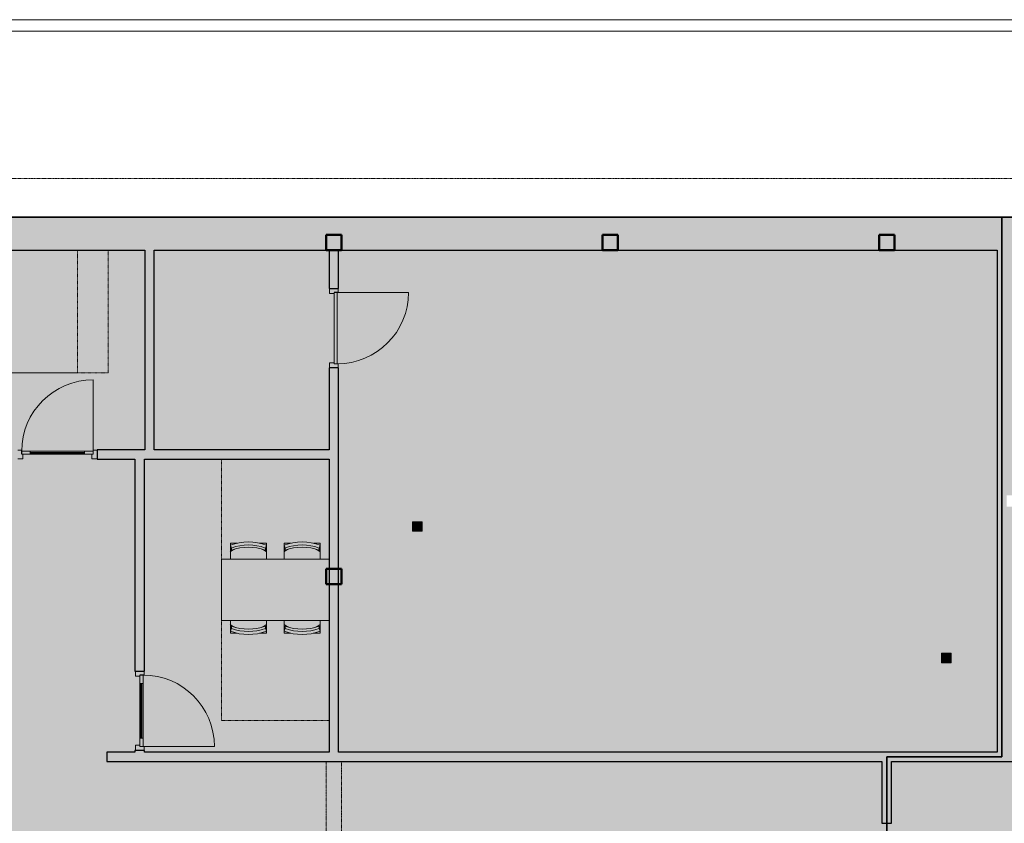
# Model space of a CAD drawing. Header units: millimetres. Extents: x 1000 to 192722, y -9201 to 41503.
# Tile 88 of 93: x 152331 to 165153, y 29234 to 39700. Entities that reach past the tile are written whole.
import ezdxf

# ---------------------------------------------------------------- set-up
doc = ezdxf.new("R2010")
doc.units = ezdxf.units.MM
doc.linetypes.add('Dash', pattern=[6.35, 3.175, -3.175])
doc.linetypes.add('THO_hhidden', pattern=[2.5, 1.5, -1])
doc.layers.add('A-AREA-BNDY', color=1, linetype='Continuous', lineweight=50, true_color=0xff0000)
doc.layers.add('A-DETL', color=7, linetype='Continuous', lineweight=13, true_color=0x00a600)
for name, color, linetype, lineweight in [('A-AREA-PATT', 7, 'Continuous', 13), ('A-DETL-GENF', 7, 'Continuous', 13), ('A-DOOR', 7, 'Continuous', 13), ('A-GENM', 7, 'Continuous', 13), ('A-WALL-PATT', 7, 'Continuous', 18), ('I-FURN', 7, 'Continuous', 13), ('I-FURN-HDLN', 7, 'Dash', 13), ('I-WALL', 7, 'Continuous', 18), ('S-COLS-SYMB', 7, 'Continuous', 50)]:
    doc.layers.add(name, color=color, linetype=linetype, lineweight=lineweight)

# ---------------------------------------------------------------- blocks, each defined once
blk = doc.blocks.new('NLRS_32_DO_WPB_binnen deurkozijn hout_gen_tho - enkele deur met glas_ linksdraaiend-2036054-01 1e verdieping BVO')
at = {"layer": 'A-DOOR'}
for p, q in [((-467, 0), (-517, 0)), ((-467, -54), (-467, 0)), ((467, -54), (467, 0)), ((467, 0), (517, 0)), ((-517, -114), (-450, -114)), ((-450, -114), (-450, -54)), ((450, -114), (450, -54)), ((517, -114), (450, -114))]:
    blk.add_line(p, q, dxfattribs=at)
blk = doc.blocks.new('NLRS_32_DO_UN_deur_gen_tho - deur met glasvlak_ linksdraaiend-V201-01 1e verdieping BVO')
at = {"layer": 'A-DETL-GENF'}
for p, q in [((465, 0), (465, 930)), ((-465, 0), (465, 0)), ((-465, -40), (-465, 0)), ((-465, -40), (465, -40)), ((465, -40), (465, 0))]:
    blk.add_line(p, q, dxfattribs=at)
blk.add_arc((465, 0), 930, 90, 180, dxfattribs=at)
at = {"layer": 'A-GENM', "lineweight": 18}
for p, q in [((-355, 0), (-465, 0)), ((-465, 0), (-465, -40)), ((-355, -40), (-355, 0)), ((465, 0), (355, 0)), ((355, 0), (355, -40)), ((465, -40), (465, 0)), ((-465, -40), (-355, -40)), ((355, -40), (465, -40))]:
    blk.add_line(p, q, dxfattribs=at)
at = {"layer": 'A-GENM'}
for p, q in [((355, 0), (-355, 0)), ((-198, 0), (-355, 0)), ((-355, 0), (224, 0)), ((355, -40), (-355, -40)), ((-198, -40), (-355, -40)), ((-355, -40), (224, -40))]:
    blk.add_line(p, q, dxfattribs=at)
blk = doc.blocks.new('NLRS_32_DO_WPB_binnen deurkozijn hout_gen_tho - enkele deur_ rechtsdraaiend-1905093-01 1e verdieping BVO')
at = {"layer": 'A-DOOR'}
for p, q in [((-467, 0), (-517, 0)), ((-467, -54), (-467, 0)), ((467, -54), (467, 0)), ((467, 0), (517, 0)), ((-517, -114), (-450, -114)), ((-450, -114), (-450, -54)), ((450, -114), (450, -54)), ((517, -114), (450, -114))]:
    blk.add_line(p, q, dxfattribs=at)
blk = doc.blocks.new('NLRS_32_DO_UN_deur_gen_tho - dichte deur_ rechtsdraaiend-V213-01 1e verdieping BVO')
at = {"layer": 'A-DETL-GENF'}
for p, q in [((-465, 0), (-465, 930)), ((-465, 0), (465, 0)), ((-465, -40), (-465, 0)), ((-465, -40), (465, -40)), ((465, -40), (465, 0))]:
    blk.add_line(p, q, dxfattribs=at)
blk.add_arc((-465, 0), 930, 360, 90, dxfattribs=at)
at = {"layer": 'A-GENM', "lineweight": 18}
for p, q in [((465, 0), (-465, 0)), ((-465, 0), (-465, -40)), ((465, -40), (465, 0)), ((-465, -40), (465, -40))]:
    blk.add_line(p, q, dxfattribs=at)
blk = doc.blocks.new('NLRS_32_DO_UN_glasvlakvulling_gen_tho - enkelglas-1905434-01 1e verdieping BVO')
at = {"layer": 'A-GENM', "true_color": 0xd7e6e6}
blk.add_hatch(color=254, dxfattribs=at).paths.add_polyline_path([(-16, -31), (-355, -31), (-355, -41), (355, -41), (355, -31), (67, -31)])
at = {"layer": 'A-GENM', "lineweight": 18}
for p, q in [((355, -31), (-355, -31)), ((-355, -31), (-355, -41)), ((-355, -41), (355, -41)), ((355, -41), (355, -31))]:
    blk.add_line(p, q, dxfattribs=at)
blk = doc.blocks.new('NLRS_28_SCO_UN_koker_gen_bcb - K200_200_12_5-2311149-01 1e verdieping BVO')
at = {"layer": 'S-COLS-SYMB'}
for p, q in [((-100, 100), (100, 100)), ((-100, -100), (-100, 100)), ((100, -100), (100, 100)), ((-100, -100), (100, -100))]:
    blk.add_line(p, q, dxfattribs=at)
blk = doc.blocks.new('NLRS_82_FU_UN_tafel xlhbxup7_gen_bcb - tafel-V216-01 1e verdieping BVO')
at = {"layer": 'I-FURN'}
for p, q in [((700, 400), (-700, 400)), ((-700, 400), (-700, -400)), ((-700, -400), (700, -400))]:
    blk.add_line(p, q, dxfattribs=at)
at = {"layer": 'I-FURN-HDLN'}
for p, q in [((-700, 400), (-700, 1700)), ((-700, -400), (-700, -1700)), ((-700, -1700), (700, -1700))]:
    blk.add_line(p, q, dxfattribs=at)
blk = doc.blocks.new('NLRS_82_FU_UN_stoel buisframe 20ezvjsu_gen_bcb - stoel buisframe-2165356-01 1e verdieping BVO')
at = {"layer": 'I-FURN'}
for p, q in [((-235, -39), (-145, -39)), ((-235, -39), (-235, -64)), ((-235, -64), (-230, -64)), ((-235, -65), (-221, -102)), ((-235, -95), (-235, -65)), ((-221, -132), (-235, -95)), ((-235, -151), (-235, -98)), ((-221, -132), (-221, -102)), ((146, -39), (235, -39)), ((221, -102), (235, -65)), ((235, -95), (221, -132)), ((221, -132), (221, -102)), ((230, -64), (235, -64)), ((235, -39), (235, -64)), ((235, -65), (235, -95)), ((235, -95), (235, -151)), ((-235, -151), (-235, -246)), ((-210, -129), (-210, -138)), ((210, -138), (210, -129)), ((235, -246), (235, -151))]:
    blk.add_line(p, q, dxfattribs=at)
for start, end in [(112.9542, 123.259), (56.741, 67.3677)]:
    blk.add_arc((0, -509), 429, start, end, dxfattribs=at)
for centre, major_axis in [((0, -667), (655, 0)), ((0, -667), (615, 0)), ((0, -697), (615, 0))]:
    blk.add_ellipse(centre, major_axis=major_axis, ratio=0.984808, start_param=1.204062, end_param=1.93798, dxfattribs=at)
blk = doc.blocks.new('NLRS_82_FU_UN_stoel buisframe 20ezvjsu_gen_bcb - stoel buisframe-V215-01 1e verdieping BVO')
at = {"layer": 'I-FURN'}
for p, q in [((-235, -39), (-145, -39)), ((-235, -39), (-235, -64)), ((-235, -64), (-230, -64)), ((-235, -65), (-221, -102)), ((-235, -95), (-235, -65)), ((-221, -132), (-235, -95)), ((-235, -151), (-235, -98)), ((-221, -132), (-221, -102)), ((146, -39), (235, -39)), ((221, -102), (235, -65)), ((235, -95), (221, -132)), ((221, -132), (221, -102)), ((230, -64), (235, -64)), ((235, -39), (235, -64)), ((235, -65), (235, -95)), ((235, -95), (235, -151)), ((-235, -151), (-235, -204)), ((-210, -129), (-210, -138)), ((210, -138), (210, -129)), ((235, -204), (235, -151))]:
    blk.add_line(p, q, dxfattribs=at)
for start, end in [(112.9542, 123.259), (56.741, 67.3677)]:
    blk.add_arc((0, -509), 429, start, end, dxfattribs=at)
for centre, major_axis in [((0, -667), (655, 0)), ((0, -667), (615, 0)), ((0, -697), (615, 0))]:
    blk.add_ellipse(centre, major_axis=major_axis, ratio=0.984808, start_param=1.204062, end_param=1.93798, dxfattribs=at)
blk = doc.blocks.new('NLRS_82_FU_UN_bureau vrijstaand 2 poten kmx4r73h_gen_bcb - bureau vrijstaand 2 poten-V219-01 1e verdieping BVO')
at = {"layer": 'I-FURN'}
for p, q in [((0, 0), (0, 800)), ((1600, 800), (0, 800)), ((1600, 0), (0, 0))]:
    blk.add_line(p, q, dxfattribs=at)
at = {"layer": 'I-FURN-HDLN'}
for p, q in [((0, 0), (0, -900)), ((0, -1300), (0, 0)), ((0, -900), (1600, -900)), ((1600, -1300), (0, -1300))]:
    blk.add_line(p, q, dxfattribs=at)
blk = doc.blocks.new('NLRS_33_GM_WPB_vloeropening schacht rechthoek_gen_tho - 125x125-2338696-01 1e verdieping BVO')
at = {"layer": 'A-GENM', "linetype": 'THO_hhidden', "true_color": 0xc8fac8}
blk.add_hatch(color=254, dxfattribs=at).paths.add_polyline_path([(125, -125), (125, 0), (0, 0), (0, -125)])
at = {"layer": 'A-GENM'}
for p, q in [((125, 0), (0, 0)), ((0, 0), (0, -125)), ((125, -125), (125, 0)), ((0, -125), (125, -125))]:
    blk.add_line(p, q, dxfattribs=at)
at = {"layer": 'A-GENM', "linetype": 'THO_hhidden'}
for p, q in [((0, 0), (0, -125)), ((125, 0), (0, 0)), ((0, 0), (125, -125)), ((0, -125), (125, 0)), ((0, -125), (125, -125)), ((125, -125), (125, 0))]:
    blk.add_line(p, q, dxfattribs=at)
blk = doc.blocks.new('NLRS_28_SCO_UN_koker_gen_bcb - K200_200_12_5-2421724-01 1e verdieping BVO')
at = {"layer": 'S-COLS-SYMB'}
for p, q in [((-100, 100), (100, 100)), ((-100, -100), (-100, 100)), ((100, -100), (100, 100)), ((-100, -100), (100, -100))]:
    blk.add_line(p, q, dxfattribs=at)

msp = doc.modelspace()

# ---------------------------------------------------------------- hatches: boundary and pattern name
at = {"layer": 'A-AREA-PATT', "true_color": 0xe6fae6}
h = msp.add_hatch(color=7, dxfattribs=at)
h.paths.add_polyline_path([(169622, 11070), (169800, 11072), (169713, 11071)])
h.paths.add_polyline_path([(170059, 11078), (170153, 11081), (170090, 11079)])
h.paths.add_polyline_path([(170462, 11098), (170528, 11101), (170507, 11101)])
h.paths.add_polyline_path([(170865, 11130), (170934, 11136), (170920, 11136)])
h.paths.add_polyline_path([(171267, 11175), (171339, 11183), (171328, 11183)])
h.paths.add_polyline_path([(171667, 11232), (171742, 11243), (171732, 11243)])
h.paths.add_polyline_path([(172065, 11302), (172181, 11324), (172135, 11316)])
h.paths.add_polyline_path([(172460, 11384), (172542, 11401), (172534, 11401)])
h.paths.add_polyline_path([(172853, 11478), (172975, 11509), (172898, 11490)])
h.paths.add_polyline_path([(166131, 11500), (169714, 11501), (170023, 11507), (170424, 11526), (170761, 11552), (171149, 11594), (171456, 11634), (171820, 11693), (172203, 11767), (172542, 11843), (172898, 11933), (173252, 12034), (173603, 12145), (173952, 12268), (174353, 12423), (174675, 12558), (174970, 12691), (172431, 18037), (165184, 18037), (165184, 14844), (165334, 14844), (165334, 15769), (165384, 15769), (165384, 13769), (165334, 13769), (165334, 14694), (165184, 14694), (165184, 11500)])
h.paths.add_polyline_path([(173243, 11584), (173330, 11608), (173322, 11608), (173252, 11587)])
h.paths.add_polyline_path([(173629, 11703), (173719, 11730), (173713, 11730)])
h.paths.add_polyline_path([(174012, 11833), (174114, 11869), (174098, 11865)])
h.paths.add_polyline_path([(174390, 11975), (174546, 12037), (174479, 12011)])
h.paths.add_polyline_path([(174764, 12128), (174880, 12178), (174855, 12169)])
h.paths.add_polyline_path([(175132, 12294), (175230, 12338), (175226, 12338)])
h.paths.add_polyline_path([(175496, 12470), (175595, 12519), (175591, 12519)])
h.paths.add_polyline_path([(175853, 12658), (175954, 12712), (175950, 12712)])
h.paths.add_polyline_path([(175083, 12745), (175445, 12927), (175818, 13130), (176137, 13316), (176481, 13532), (176787, 13736), (177117, 13972), (177393, 14182), (177696, 14427), (177991, 14681), (178331, 14996), (178577, 15237), (178868, 15542), (179123, 15826), (179341, 16081), (179584, 16385), (179824, 16706), (180041, 17016), (180257, 17343), (180482, 17712), (180653, 18011), (180835, 18354), (181027, 18747), (181169, 19058), (181319, 19417), (181458, 19781), (181590, 20161), (181706, 20534), (181814, 20922), (181909, 21312), (181991, 21706), (182052, 22037), (178762, 22037), (178762, 21887), (179687, 21887), (179687, 21837), (177687, 21837), (177687, 21887), (178612, 21887), (178612, 22037), (175684, 22037), (175684, 21409), (172546, 18088), (172936, 17266), (173478, 17523), (175022, 14271), (174480, 14014), (175083, 12745)])
h.paths.add_polyline_path([(176205, 12856), (176307, 12915), (176303, 12915), (176231, 12872)])
h.paths.add_polyline_path([(176550, 13066), (176654, 13130), (176650, 13130)])
h.paths.add_polyline_path([(176889, 13286), (176993, 13355), (176990, 13355)])
h.paths.add_polyline_path([(177220, 13516), (177378, 13631), (177322, 13591)])
h.paths.add_polyline_path([(173825, 13703), (172281, 16955), (172823, 17212), (174367, 13960), (173948, 13761)])
h.paths.add_polyline_path([(177544, 13757), (177696, 13874), (177647, 13837)])
h.paths.add_polyline_path([(177861, 14007), (177991, 14113), (177964, 14093), (177935, 14069)])
h.paths.add_polyline_path([(178170, 14267), (178278, 14360), (178273, 14359), (178206, 14299)])
h.paths.add_polyline_path([(178470, 14537), (178608, 14665), (178574, 14634), (178471, 14537)])
h.paths.add_polyline_path([(178762, 14815), (178868, 14919), (178866, 14919), (178827, 14880)])
h.paths.add_polyline_path([(179045, 15103), (179161, 15223), (179148, 15213), (179088, 15149)])
h.paths.add_polyline_path([(179319, 15399), (179437, 15530), (179422, 15515), (179341, 15423)])
h.paths.add_polyline_path([(179583, 15703), (179688, 15826), (179685, 15826), (179641, 15772)])
h.paths.add_polyline_path([(179838, 16015), (179941, 16144), (179939, 16144), (179849, 16028)])
h.paths.add_polyline_path([(172883, 16036), (172905, 16040), (172913, 16043), (173144, 16154), (173155, 16165), (173163, 16179), (173169, 16194), (173170, 16208), (173166, 16230), (173163, 16239), (173055, 16465), (173046, 16475), (173037, 16483), (173021, 16492), (173003, 16495), (172985, 16494), (172967, 16489), (172750, 16386), (172731, 16371), (172723, 16362), (172715, 16346), (172711, 16328), (172712, 16310), (172717, 16293), (172828, 16063), (172839, 16051), (172854, 16043), (172869, 16038), (172881, 16036)])
h.paths.add_polyline_path([(180084, 16335), (180185, 16471), (180172, 16456)])
h.paths.add_polyline_path([(173538, 16347), (173560, 16351), (173568, 16354), (173798, 16465), (173813, 16481), (173818, 16490), (173823, 16505), (173825, 16519), (173821, 16541), (173818, 16550), (173708, 16778), (173704, 16784), (173692, 16794), (173669, 16804), (173656, 16806), (173640, 16805), (173615, 16797), (173396, 16691), (173386, 16683), (173378, 16673), (173369, 16657), (173366, 16639), (173367, 16621), (173372, 16604), (173483, 16374), (173499, 16359), (173509, 16354), (173524, 16349)])
h.paths.add_polyline_path([(157300, 18100), (158334, 18100), (158334, 18162), (158872, 18162), (158872, 18100), (159562, 18100), (159562, 18162), (160122, 18162), (160122, 18100), (161522, 18100), (161522, 18162), (172372, 18162), (172372, 18166), (172483, 18219), (172488, 18209), (175559, 21458), (175559, 22162), (182072, 22162), (182126, 22548), (182168, 22935), (182199, 23361), (182216, 23711), (182220, 24125), (175684, 24125), (175684, 24126), (175559, 24126), (175559, 26742), (172488, 29991), (172484, 29983), (172371, 30037), (163684, 30037), (163684, 29234), (163622, 29234), (163622, 28200), (163684, 28200), (163684, 28162), (167284, 28162), (167284, 20037), (156484, 20037), (156484, 20000), (156422, 20000), (156422, 18966), (156484, 18966), (156484, 18162), (157300, 18162), (157300, 18157)])
h.paths.add_polyline_path([(159432, 18184), (159406, 18187), (159382, 18197), (159362, 18214), (159432, 18284), (159502, 18213), (159478, 18196), (159458, 18187)])
h.paths.add_polyline_path([(158980, 18234), (158893, 18284), (158980, 18334), (158980, 18284)])
h.paths.add_polyline_path([(159432, 18284), (159361, 18355), (159382, 18371), (159406, 18381), (159432, 18384), (159458, 18381), (159482, 18371), (159502, 18355), (159458, 18310)])
h.paths.add_polyline_path([(156438, 19128), (156438, 19838), (156448, 19838), (156448, 19128)])
h.paths.add_polyline_path([(156484, 20162), (167159, 20162), (167159, 20200), (156484, 20200), (156484, 20185)])
h.paths.add_polyline_path([(167322, 22100), (167322, 26100), (169522, 26100), (169522, 22100), (167461, 22100)])
h.paths.add_polyline_path([(175648, 22324), (175638, 22324), (175638, 23034), (175648, 23034)])
h.paths.add_polyline_path([(182555, 22516), (182599, 22935), (182628, 23322), (182646, 23711), (182651, 24167), (182643, 24564), (182623, 24960), (182591, 25356), (182546, 25750), (182487, 26162), (182420, 26546), (182335, 26951), (182240, 27349), (182150, 27680), (182038, 28051), (181911, 28432), (181772, 28808), (181621, 29180), (181459, 29547), (181286, 29909), (181101, 30265), (180906, 30616), (180700, 30960), (180455, 31339), (180257, 31629), (180020, 31953), (179773, 32269), (179517, 32578), (179218, 32914), (178976, 33171), (178692, 33455), (178400, 33730), (178099, 33995), (177790, 34252), (177436, 34526), (177091, 34776), (176765, 34997), (176431, 35209), (176110, 35399), (175726, 35611), (175430, 35764), (175026, 35956), (174701, 36100), (174329, 36250), (173952, 36390), (173503, 36538), (173125, 36650), (172745, 36750), (172361, 36838), (171975, 36915), (171569, 36983), (171196, 37035), (170788, 37078), (170410, 37106), (170016, 37124), (169614, 37130), (169622, 37130), (170023, 37124), (170424, 37105), (170861, 37070), (171223, 37031), (171620, 36976), (172016, 36908), (172409, 36828), (172800, 36736), (173188, 36633), (173572, 36517), (173975, 36381), (174329, 36250), (174701, 36099), (175083, 35930), (175445, 35756), (175786, 35579), (176199, 35347), (176502, 35165), (176864, 34931), (177153, 34733), (177474, 34498), (177791, 34251), (178106, 33989), (178400, 33729), (178745, 33402), (178985, 33161), (179263, 32865), (179517, 32577), (179773, 32268), (180020, 31952), (180268, 31612), (180484, 31297), (180700, 30959), (180906, 30614), (181102, 30264), (181286, 29907), (181459, 29545), (181621, 29178), (181772, 28806), (181911, 28430), (182039, 28049), (182155, 27665), (182258, 27277), (182359, 26844), (182430, 26492), (182506, 26037), (182558, 25652), (182599, 25265), (182628, 24878), (182646, 24479), (182651, 24033), (182643, 23636), (182622, 23240), (182590, 22844), (182558, 22548)])
h.paths.add_polyline_path([(175648, 23254), (175638, 23254), (175638, 23964), (175648, 23964), (175648, 23488)])
h.paths.add_polyline_path([(179437, 26162), (182052, 26162), (181982, 26546), (181901, 26926), (181807, 27304), (181702, 27680), (181586, 28051), (181454, 28431), (181309, 28807), (181152, 29179), (180983, 29546), (180802, 29908), (180637, 30216), (180459, 30527), (180255, 30859), (180020, 31215), (179803, 31522), (179584, 31815), (179341, 32119), (179038, 32470), (178782, 32750), (178517, 33022), (178244, 33287), (177962, 33544), (177673, 33792), (177340, 34058), (177056, 34273), (176710, 34516), (176439, 34696), (176110, 34901), (175774, 35096), (175376, 35308), (175083, 35455), (174310, 33828), (174852, 33571), (173308, 30319), (172766, 30576), (172545, 30112), (175684, 26792), (175686, 26162), (178612, 26162), (178612, 26312), (177687, 26312), (177687, 26362), (179687, 26362), (179687, 26312), (178762, 26312), (178762, 26162)])
h.paths.add_polyline_path([(166796, 28000), (167159, 28000), (167159, 28037), (163622, 28037), (163622, 28000), (166131, 28000)])
h.paths.add_polyline_path([(163638, 28362), (163638, 29072), (163648, 29072), (163648, 28362)])
h.paths.add_polyline_path([(170424, 30162), (172431, 30162), (174970, 35509), (174610, 35671), (174245, 35821), (173876, 35960), (173503, 36087), (173056, 36222), (172721, 36313), (172361, 36399), (171975, 36478), (171586, 36546), (171196, 36601), (170788, 36646), (170351, 36678), (170013, 36694), (169506, 36700), (165184, 36700), (165184, 33506), (165334, 33506), (165334, 34431), (165384, 34431), (165384, 32431), (165334, 32431), (165334, 33356), (165184, 33356), (165184, 30162), (169522, 30162)])
h.paths.add_polyline_path([(172653, 30630), (172111, 30887), (173655, 34139), (174197, 33882), (172766, 30868)])
h.paths.add_polyline_path([(173488, 31036), (173511, 31042), (173522, 31048), (173538, 31064), (173545, 31075), (173653, 31307), (173655, 31323), (173653, 31338), (173643, 31361), (173640, 31366), (173628, 31377), (173607, 31390), (173384, 31493), (173368, 31495), (173352, 31493), (173329, 31483), (173323, 31478), (173313, 31469), (173301, 31447), (173199, 31230), (173196, 31219), (173197, 31198), (173203, 31177), (173208, 31169), (173226, 31151), (173243, 31141), (173461, 31039), (173470, 31037), (173486, 31036)])
h.paths.add_polyline_path([(172833, 31347), (172859, 31354), (172872, 31364), (172885, 31377), (172897, 31400), (172999, 31618), (173000, 31634), (172998, 31649), (172993, 31664), (172979, 31683), (172966, 31693), (172942, 31705), (172729, 31804), (172713, 31806), (172697, 31804), (172683, 31799), (172664, 31785), (172656, 31775), (172646, 31758), (172544, 31541), (172541, 31528), (172542, 31509), (172547, 31491), (172558, 31474), (172565, 31466), (172589, 31452), (172806, 31350), (172816, 31347)])
at = {"layer": 'A-AREA-PATT', "true_color": 0xfee2f8}
h = msp.add_hatch(color=7, dxfattribs=at)
h.paths.add_polyline_path([(149284, 11500), (155759, 11500), (155759, 15100), (156359, 15100), (156359, 15742), (153804, 15742), (153804, 15867), (155759, 15867), (155759, 17667), (156359, 17667), (156359, 18966), (156422, 18966), (156422, 20000), (156359, 20000), (156359, 20037), (153832, 20037), (153832, 22073), (153957, 22073), (153957, 21437), (153967, 21437), (153967, 21422), (153957, 21422), (153957, 20422), (154749, 20422), (154749, 21422), (154737, 21422), (154737, 21437), (154767, 21437), (154767, 21422), (154764, 21422), (154764, 20422), (155549, 20422), (155549, 21422), (155537, 21422), (155537, 21437), (155577, 21437), (155577, 21422), (155564, 21422), (155564, 20422), (156359, 20422), (156359, 21422), (156347, 21422), (156347, 21437), (156359, 21437), (156359, 23110), (156137, 23110), (156137, 24037), (155164, 24037), (155164, 23125), (155367, 23125), (155367, 23110), (155039, 23110), (155039, 23707), (153957, 23707), (153957, 23107), (153832, 23107), (153832, 25090), (153957, 25090), (153957, 24492), (155039, 24492), (155039, 25090), (155367, 25090), (155367, 25075), (155164, 25075), (155164, 24162), (156137, 24162), (156137, 25090), (156359, 25090), (156359, 26763), (156347, 26763), (156347, 26778), (156359, 26778), (156359, 27778), (155564, 27778), (155564, 26778), (155577, 26778), (155577, 26763), (155537, 26763), (155537, 26778), (155549, 26778), (155549, 27778), (154764, 27778), (154764, 26778), (154767, 26778), (154767, 26763), (154737, 26763), (154737, 26778), (154749, 26778), (154749, 27778), (153957, 27778), (153957, 26778), (153967, 26778), (153967, 26763), (153957, 26763), (153957, 26124), (153832, 26124), (153832, 28200), (155057, 28200), (155057, 28059), (155747, 28060), (155747, 28200), (156354, 28200), (156355, 28162), (163559, 28162), (163559, 28200), (163622, 28200), (163622, 29234), (163559, 29234), (163559, 30037), (153464, 30037), (153464, 30162), (153832, 30162), (153832, 30183), (153957, 30183), (153957, 30162), (156359, 30162), (156359, 33975), (153957, 33975), (153957, 31217), (153832, 31217), (153832, 33975), (153339, 33975), (153339, 34100), (153959, 34100), (153959, 36700), (149284, 36700), (149284, 34100), (152305, 34100), (152305, 33975), (151812, 33975), (151812, 31217), (151687, 31217), (151687, 33975), (149284, 33975), (149284, 30162), (151687, 30162), (151687, 30183), (151812, 30183), (151812, 30162), (152064, 30162), (152064, 30037), (142084, 30037), (142084, 29234), (142022, 29234), (142022, 28200), (142084, 28200), (142084, 28162), (151812, 28162), (151812, 26124), (151687, 26124), (151687, 26725), (151677, 26725), (151677, 26740), (151687, 26740), (151687, 27740), (150894, 27740), (150894, 26740), (150907, 26740), (150907, 26725), (150877, 26725), (150877, 26740), (150879, 26740), (150879, 27740), (150094, 27740), (150094, 26740), (150107, 26740), (150107, 26725), (150067, 26725), (150067, 26740), (150079, 26740), (150079, 27740), (149284, 27740), (149284, 26740), (149297, 26740), (149297, 26725), (149284, 26725), (149284, 25053), (149507, 25053), (149507, 24162), (150479, 24162), (150479, 25038), (150277, 25038), (150277, 25053), (150604, 25053), (150604, 24492), (151687, 24492), (151687, 25090), (151812, 25090), (151812, 23107), (151687, 23107), (151687, 23707), (150604, 23707), (150604, 23107), (150277, 23110), (150277, 23125), (150479, 23125), (150479, 24037), (149507, 24037), (149507, 23110), (149284, 23110), (149284, 21437), (149297, 21437), (149297, 21422), (149284, 21422), (149284, 20422), (150079, 20422), (150079, 21422), (150067, 21422), (150067, 21437), (150107, 21437), (150107, 21422), (150094, 21422), (150094, 20422), (150879, 20422), (150879, 21422), (150877, 21422), (150877, 21437), (150907, 21437), (150907, 21422), (150894, 21422), (150894, 20422), (151687, 20422), (151687, 21422), (151677, 21422), (151677, 21437), (151687, 21437), (151687, 22073), (151812, 22073), (151812, 20037), (142084, 20037), (142084, 20000), (142022, 20000), (142022, 18966), (142084, 18966), (142084, 18162), (142122, 18162), (142122, 18037), (142084, 18037), (142084, 18000), (141959, 18000), (141959, 18037), (141922, 18037), (141922, 18000), (141057, 18000), (141057, 18037), (140584, 18037), (140584, 16537), (141349, 16537), (141349, 16662), (141474, 16662), (141474, 16537), (141959, 16537), (141959, 16966), (142084, 16966), (142084, 15454), (141959, 15454), (141959, 16412), (140584, 16412), (140584, 14125), (141959, 14125), (141959, 14420), (142084, 14420), (142084, 14125), (142597, 14125), (142597, 14000), (140584, 14000), (140584, 11500), (145559, 11500), (145559, 13595), (143634, 13595), (143634, 14000), (143631, 14000), (143631, 14125), (143634, 14125), (143634, 15108), (143759, 15108), (143759, 13942), (145559, 13942), (145559, 16262), (143759, 16262), (143759, 16142), (143634, 16142), (143634, 16612), (143759, 16612), (143759, 17812), (143634, 17812), (143634, 18037), (143522, 18037), (143522, 18162), (145722, 18162), (145722, 18037), (145684, 18037), (145684, 11500), (147299, 11500), (147299, 16837), (149159, 16837), (149159, 18037), (147686, 18037), (147686, 18162), (149284, 18162), (149284, 17667), (149884, 17667), (149884, 15867), (151840, 15867), (151840, 15742), (149284, 15742), (149284, 11609)])
h.paths.add_polyline_path([(165059, 11500), (165059, 14912), (161351, 14912), (161351, 15037), (161584, 15037), (161584, 16983), (161709, 16983), (161709, 15037), (165059, 15037), (165059, 18037), (161709, 18037), (161709, 18017), (161584, 18017), (161584, 18037), (161522, 18037), (161522, 18100), (160122, 18100), (160122, 18037), (160084, 18037), (160084, 15037), (160317, 15037), (160317, 14912), (160084, 14912), (160084, 11500), (164589, 11500)])
h.paths.add_polyline_path([(156484, 11500), (159959, 11500), (159959, 12937), (159837, 12940), (159837, 13062), (159959, 13062), (159959, 18037), (159924, 18037), (159924, 17962), (158397, 17962), (158397, 18037), (158334, 18037), (158334, 18100), (157300, 18100), (157300, 18037), (156484, 18037), (156484, 11767)])
h.paths.add_polyline_path([(144176, 13720), (144597, 13720), (144597, 13842), (143759, 13842), (143759, 13720), (143839, 13720)])
h.paths.add_polyline_path([(145524, 13720), (145559, 13720), (145559, 13842), (144722, 13842), (144722, 13720), (145506, 13720)])
h.paths.add_polyline_path([(155985, 14005), (156195, 14007), (156218, 14017), (156229, 14027), (156234, 14031), (156242, 14045), (156247, 14059), (156249, 14075), (156249, 14315), (156247, 14333), (156240, 14350), (156228, 14365), (156210, 14377), (156197, 14383), (156179, 14385), (155926, 14383), (155921, 14383), (155904, 14376), (155889, 14364), (155879, 14350), (155872, 14333), (155869, 14315), (155871, 14059), (155882, 14036), (155891, 14025), (155896, 14020), (155917, 14009), (155928, 14006), (155939, 14005)])
h.paths.add_polyline_path([(142759, 14036), (142759, 14046), (143469, 14046), (143469, 14036)])
h.paths.add_polyline_path([(160479, 14949), (160479, 14959), (161189, 14959), (161189, 14949), (160808, 14949)])
h.paths.add_polyline_path([(153642, 15778), (152932, 15778), (152932, 15788), (153642, 15788)])
h.paths.add_polyline_path([(152712, 15778), (152002, 15778), (152002, 15788), (152712, 15788)])
h.paths.add_polyline_path([(157149, 15955), (157137, 15955), (157137, 16080), (157262, 16080), (157262, 15955)])
h.paths.add_polyline_path([(152702, 17067), (151427, 17067), (151427, 18267), (154217, 18267), (154217, 17067), (152825, 17067)])
h.paths.add_polyline_path([(152702, 17117), (152957, 17119), (152972, 17124), (152992, 17138), (152999, 17148), (153005, 17156), (153010, 17171), (153012, 17187), (153012, 17427), (153009, 17445), (153002, 17462), (152985, 17481), (152977, 17487), (152955, 17495), (152942, 17497), (152702, 17497), (152684, 17494), (152667, 17487), (152652, 17476), (152639, 17458), (152634, 17441), (152632, 17427), (152633, 17171), (152639, 17156), (152653, 17137), (152658, 17132), (152671, 17124), (152686, 17119)])
h.paths.add_polyline_path([(161673, 17145), (161663, 17145), (161663, 17855), (161673, 17855)])
h.paths.add_polyline_path([(159478, 18021), (159562, 18023), (159562, 18100), (158872, 18100), (158872, 18021), (159311, 18021)])
h.paths.add_polyline_path([(141838, 18059), (141844, 18060), (141844, 18100), (141154, 18100), (141154, 18059), (141681, 18059)])
h.paths.add_polyline_path([(147489, 18074), (146814, 18074), (146814, 18084), (147524, 18084), (147524, 18074), (147502, 18074)])
h.paths.add_polyline_path([(146338, 18074), (145884, 18074), (145884, 18084), (146594, 18084), (146594, 18074), (146421, 18074)])
h.paths.add_polyline_path([(156151, 20162), (156359, 20162), (156359, 20200), (156234, 20200), (156234, 20322), (153957, 20322), (153957, 20162), (155818, 20162)])
h.paths.add_polyline_path([(151687, 20162), (151687, 20322), (149409, 20322), (149409, 20200), (149284, 20200), (149284, 20162), (151494, 20162)])
h.paths.add_polyline_path([(149159, 20162), (149159, 28037), (149122, 28037), (149122, 20162)])
h.paths.add_polyline_path([(156237, 23210), (156359, 23210), (156359, 24037), (156237, 24037), (156237, 23367)])
h.paths.add_polyline_path([(149284, 23210), (149407, 23210), (149407, 24037), (149284, 24037), (149284, 23367)])
h.paths.add_polyline_path([(156359, 24162), (156359, 24325), (156237, 24325), (156237, 24162), (156299, 24162)])
h.paths.add_polyline_path([(149407, 24162), (149407, 24325), (149284, 24325), (149284, 24162), (149344, 24162)])
h.paths.add_polyline_path([(149344, 24450), (149407, 24450), (149407, 24953), (149284, 24953), (149284, 24450)])
h.paths.add_polyline_path([(156237, 24450), (156359, 24450), (156359, 24990), (156237, 24990), (156237, 24660)])
h.paths.add_polyline_path([(151100, 27840), (151687, 27840), (151687, 28037), (149284, 28037), (149284, 27963), (149409, 27963), (149409, 27840), (151096, 27840)])
h.paths.add_polyline_path([(155549, 27878), (156234, 27878), (156234, 28000), (153957, 28000), (153957, 27878), (155486, 27878)])
h.paths.add_polyline_path([(156354, 28000), (156359, 28001), (156359, 28037), (156354, 28037), (156354, 28001)])
h.paths.add_polyline_path([(156484, 28000), (163622, 28000), (163622, 28037), (156484, 28037)])
h.paths.add_polyline_path([(155617, 28221), (155591, 28225), (155567, 28235), (155546, 28251), (155617, 28321), (155687, 28251), (155667, 28235), (155643, 28225)])
h.paths.add_polyline_path([(155165, 28271), (155078, 28321), (155165, 28371)])
h.paths.add_polyline_path([(155617, 28321), (155546, 28392), (155567, 28408), (155591, 28418), (155617, 28421), (155643, 28418), (155667, 28408), (155687, 28392), (155643, 28347)])
h.paths.add_polyline_path([(164467, 30162), (165059, 30162), (165059, 36700), (156484, 36700), (156484, 36200), (156359, 36200), (156359, 36700), (154084, 36700), (154084, 34100), (156359, 34100), (156359, 35166), (156484, 35166), (156484, 30162), (164135, 30162)])
h.paths.add_polyline_path([(151723, 30345), (151723, 31055), (151733, 31055), (151733, 30345)])
h.paths.add_polyline_path([(153920, 30345), (153910, 30345), (153910, 31055), (153920, 31055), (153920, 30521)])
h.paths.add_polyline_path([(164334, 31325), (164334, 31450), (164459, 31450), (164459, 31325)])
h.paths.add_polyline_path([(157482, 33037), (157446, 33037), (157446, 33162), (157571, 33162), (157571, 33037)])
h.paths.add_polyline_path([(153177, 34053), (152467, 34053), (152467, 34063), (153177, 34063)])
at = {"layer": 'A-WALL-PATT', "true_color": 0x808080}
msp.add_hatch(color=8, dxfattribs=at).paths.add_polyline_path([(168792, 36700), (169622, 36700), (169622, 37130), (136022, 37130), (136022, 36700), (166131, 36700)])
at = {"layer": 'A-WALL-PATT', "true_color": 0xc0c0c0}
for points in [[(154084, 33975), (154084, 36700), (153959, 36700), (153959, 33975)], [(165133, 30162), (165184, 30162), (165184, 36700), (165059, 36700), (165059, 30162)], [(156359, 33975), (156359, 34100), (154084, 34100), (154084, 33975), (155486, 33975)], [(165050, 30037), (167222, 30037), (167222, 30162), (163559, 30162), (163559, 30037), (164966, 30037)]]:
    msp.add_hatch(color=9, dxfattribs=at).paths.add_polyline_path(points)
h = msp.add_hatch(color=9, dxfattribs=at)
h.paths.add_polyline_path([(156359, 30162), (156484, 30162), (156484, 35166), (156359, 35166), (156359, 30521)])
h.paths.add_polyline_path([(156359, 36200), (156484, 36200), (156484, 36700), (156359, 36700), (156359, 36381)])
at = {"layer": 'A-WALL-PATT', "true_color": 0xd9eeee}
h = msp.add_hatch(color=254, dxfattribs=at)
h.paths.add_polyline_path([(153957, 33975), (153959, 33975), (153959, 34100), (153339, 34100), (153339, 33975), (153832, 33975)])
h.paths.add_polyline_path([(152305, 33975), (152305, 34100), (151687, 34100), (151687, 33975), (151812, 33975)])
h = msp.add_hatch(color=254, dxfattribs=at)
h.paths.add_polyline_path([(153957, 30162), (153957, 30183), (153832, 30183), (153832, 30162)])
h.paths.add_polyline_path([(153957, 31217), (153957, 33975), (153832, 33975), (153832, 31217)])
at = {"layer": 'A-WALL-PATT', "true_color": 0xc0c0c0}
h = msp.add_hatch(color=9, dxfattribs=at)
h.paths.add_polyline_path([(153957, 30037), (153957, 30162), (153464, 30162), (153464, 30037), (153832, 30037)])
h.paths.add_polyline_path([(152064, 30037), (152064, 30162), (151687, 30162), (151687, 30037), (151812, 30037)])
at = {"layer": 'A-WALL-PATT', "true_color": 0xd9eeee}
msp.add_hatch(color=254, dxfattribs=at).paths.add_polyline_path([(163559, 30037), (163559, 30162), (153957, 30162), (153957, 30037), (163469, 30037)])
at = {"layer": 'A-WALL-PATT', "true_color": 0xc0c0c0}
h = msp.add_hatch(color=9, dxfattribs=at)
h.paths.add_polyline_path([(163559, 28162), (163684, 28162), (163684, 28200), (163559, 28200), (163559, 28176)])
h.paths.add_polyline_path([(163559, 29234), (163684, 29234), (163684, 30037), (163559, 30037), (163559, 29348)])

# ---------------------------------------------------------------- linework, layer by layer
at = {"layer": 'A-AREA-BNDY', "lineweight": 35}
for p, q in [((136022, 37130), (169622, 37130)), ((165122, 37130), (165122, 30100)), ((163622, 30100), (165122, 30100)), ((163622, 28000), (163622, 30100))]:
    msp.add_line(p, q, dxfattribs=at)
at = {"layer": 'A-DETL', "color": 7, "linetype": 'THO_hhidden'}
msp.add_line((169622, 37630), (136022, 37630), dxfattribs=at)
at = {"layer": 'A-DETL', "color": 7, "linetype": 'THO_hhidden', "lineweight": 18}
for p, q in [((156322, 30037), (156322, 28200)), ((156522, 28162), (156522, 30037))]:
    msp.add_line(p, q, dxfattribs=at)
at = {"layer": 'I-WALL'}
for p, q in [((136022, 39700), (169614, 39700)), ((169614, 39550), (136022, 39550))]:
    msp.add_line(p, q, dxfattribs=at)
at = {"layer": 'I-WALL', "lineweight": 25}
for p, q in [((169622, 37130), (136022, 37130)), ((149284, 36700), (153959, 36700)), ((153959, 36700), (153959, 34100)), ((154084, 36700), (156359, 36700)), ((154084, 34100), (154084, 36700)), ((156359, 36700), (156359, 36200)), ((156484, 36700), (165059, 36700)), ((156484, 36200), (156484, 36700)), ((165059, 36700), (165059, 30162)), ((156359, 36200), (156484, 36200)), ((156359, 35166), (156359, 34100)), ((156484, 35166), (156359, 35166)), ((156484, 30162), (156484, 35166)), ((153959, 34100), (153339, 34100)), ((153339, 34100), (153339, 33975)), ((156359, 34100), (154084, 34100)), ((153339, 33975), (153832, 33975)), ((153832, 33975), (153832, 31217)), ((153957, 31217), (153957, 33975)), ((153957, 33975), (156359, 33975)), ((156359, 33975), (156359, 30162)), ((153832, 31217), (153957, 31217)), ((153832, 30162), (153464, 30162)), ((153464, 30162), (153464, 30037)), ((153832, 30183), (153832, 30162)), ((153957, 30183), (153832, 30183)), ((153957, 30162), (153957, 30183)), ((156359, 30162), (153957, 30162)), ((165059, 30162), (156484, 30162)), ((153464, 30037), (163559, 30037)), ((163559, 30037), (163559, 29234)), ((163684, 29234), (163684, 30037)), ((163684, 30037), (172372, 30037)), ((163559, 29234), (163684, 29234))]:
    msp.add_line(p, q, dxfattribs=at)

# ---------------------------------------------------------------- block references
at = {"layer": 'A-DETL-GENF', "rotation": 269.9999999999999}
for name, p in [('NLRS_32_DO_UN_deur_gen_tho - dichte deur_ rechtsdraaiend-V213-01 1e verdieping BVO', (156465, 35683)), ('NLRS_32_DO_UN_deur_gen_tho - deur met glasvlak_ linksdraaiend-V201-01 1e verdieping BVO', (153937, 30700))]:
    msp.add_blockref(name, p, dxfattribs=at)
at = {"layer": 'A-DETL-GENF'}
msp.add_blockref('NLRS_32_DO_UN_deur_gen_tho - deur met glasvlak_ linksdraaiend-V201-01 1e verdieping BVO', (152822, 34080), dxfattribs=at)
at = {"layer": 'A-DOOR', "rotation": 269.9999999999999}
for name, p in [('NLRS_32_DO_WPB_binnen deurkozijn hout_gen_tho - enkele deur_ rechtsdraaiend-1905093-01 1e verdieping BVO', (156479, 35683)), ('NLRS_32_DO_WPB_binnen deurkozijn hout_gen_tho - enkele deur met glas_ linksdraaiend-2036054-01 1e verdieping BVO', (153951, 30700))]:
    msp.add_blockref(name, p, dxfattribs=at)
at = {"layer": 'A-DOOR'}
msp.add_blockref('NLRS_32_DO_WPB_binnen deurkozijn hout_gen_tho - enkele deur met glas_ linksdraaiend-2036054-01 1e verdieping BVO', (152822, 34094), dxfattribs=at)
at = {"layer": 'A-GENM'}
msp.add_blockref('NLRS_32_DO_UN_glasvlakvulling_gen_tho - enkelglas-1905434-01 1e verdieping BVO', (152822, 34094), dxfattribs=at)
at = {"layer": 'A-GENM', "linetype": 'THO_hhidden', "rotation": 89.9999999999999}
for p in [(157446, 33037), (164334, 31325)]:
    msp.add_blockref('NLRS_33_GM_WPB_vloeropening schacht rechthoek_gen_tho - 125x125-2338696-01 1e verdieping BVO', p, dxfattribs=at)
at = {"layer": 'A-GENM', "rotation": 269.9999999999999}
msp.add_blockref('NLRS_32_DO_UN_glasvlakvulling_gen_tho - enkelglas-1905434-01 1e verdieping BVO', (153951, 30700), dxfattribs=at)
at = {"layer": 'I-FURN'}
for p in [(155309, 32921), (156009, 32921)]:
    msp.add_blockref('NLRS_82_FU_UN_stoel buisframe 20ezvjsu_gen_bcb - stoel buisframe-2165356-01 1e verdieping BVO', p, dxfattribs=at)
at = {"layer": 'I-FURN', "rotation": 180}
for p in [(155309, 31671), (156009, 31671)]:
    msp.add_blockref('NLRS_82_FU_UN_stoel buisframe 20ezvjsu_gen_bcb - stoel buisframe-V215-01 1e verdieping BVO', p, dxfattribs=at)
at = {"layer": 'I-FURN-HDLN', "rotation": 89.99999999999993}
msp.add_blockref('NLRS_82_FU_UN_bureau vrijstaand 2 poten kmx4r73h_gen_bcb - bureau vrijstaand 2 poten-V219-01 1e verdieping BVO', (152184, 35100), dxfattribs=at)
at = {"layer": 'I-FURN-HDLN'}
msp.add_blockref('NLRS_82_FU_UN_tafel xlhbxup7_gen_bcb - tafel-V216-01 1e verdieping BVO', (155659, 32275), dxfattribs=at)
at = {"layer": 'S-COLS-SYMB'}
for p in [(156422, 36800), (160022, 36800), (163622, 36800)]:
    msp.add_blockref('NLRS_28_SCO_UN_koker_gen_bcb - K200_200_12_5-2311149-01 1e verdieping BVO', p, dxfattribs=at)
at = {"layer": 'S-COLS-SYMB', "rotation": 180}
msp.add_blockref('NLRS_28_SCO_UN_koker_gen_bcb - K200_200_12_5-2421724-01 1e verdieping BVO', (156422, 32450), dxfattribs=at)

doc.saveas('drawing.dxf')
